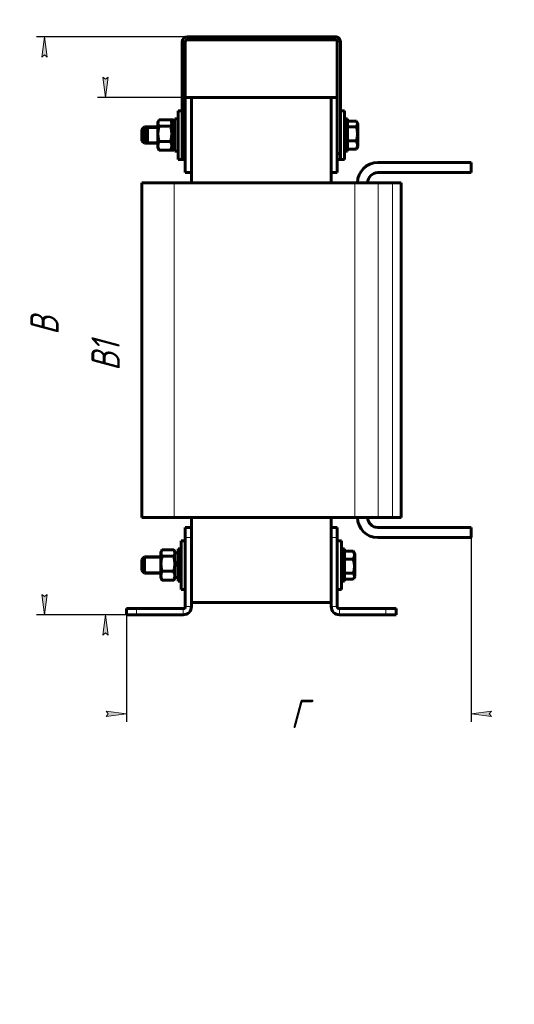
# Model space of a CAD drawing. Header units: millimetres. Extents: x 0 to 297, y 0 to 420.
# Tile 2 of 3: x 175 to 297, y 0 to 243. Entities that reach past the tile are written whole.
import ezdxf

# ---------------------------------------------------------------- set-up
doc = ezdxf.new("R2010")
doc.units = ezdxf.units.MM
doc.linetypes.add('K5LT_BASIC', pattern=[0])
doc.linetypes.add('K5LT_THIN', pattern=[0])
doc.layers.add('Системный слой', color=7, linetype='Continuous')
doc.styles.add('KDIMTEXTSTYLE', font='GOST_AU.SHX', dxfattribs={"width": 0.96, "oblique": 15, "height": 5})
doc.dimstyles.new('KDIMSTYLE (0.50)', dxfattribs={"dimtxt": 5, "dimasz": 1, "dimexe": 2, "dimexo": 0, "dimgap": 1, "dimtad": 1, "dimlfac": 2, "dimtxsty": 'KDIMTEXTSTYLE', "dimsah": 1, "dimcen": 0, "dimdle": 1, "dimadec": 0, "dimazin": 0, "dimtfac": 0.667, "dimtmove": 0, "dimatfit": 3, "dimfxl": 1, "dimtvp": 1, "dimtolj": 1, "dimtzin": 0, "dimarcsym": 0})

# ---------------------------------------------------------------- blocks, each defined once
blk = doc.blocks.new('U18')
at = {"layer": 'Системный слой', "color": 150, "linetype": 'K5LT_BASIC', "lineweight": 60, "true_color": 0x0080ff}
for p, q in [((214.8309477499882, 108.8813929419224), (214.8309477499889, 114.2955377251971)), ((214.8309477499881, 102.2955377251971), (214.8309477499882, 108.8813929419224))]:
    blk.add_line(p, q, dxfattribs=at)
blk = doc.blocks.new('U19')
at = {"layer": 'Системный слой', "color": 150, "linetype": 'K5LT_BASIC', "lineweight": 60, "true_color": 0x0080ff}
for p, q in [((214.0809477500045, 220.2955377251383), (214.0809477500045, 215.4616491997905)), ((214.0809477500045, 215.4616491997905), (214.0809477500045, 208.2955377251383))]:
    blk.add_line(p, q, dxfattribs=at)
blk = doc.blocks.new('U20')
at = {"layer": 'Системный слой', "color": 150, "linetype": 'K5LT_BASIC', "lineweight": 60, "true_color": 0x0080ff}
for p, q in [((209.9157133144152, 111.6633764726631), (209.8526551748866, 111.460101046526)), ((210.0149206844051, 111.8641881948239), (209.9157133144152, 111.6633764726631)), ((210.0482347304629, 111.9198150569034), (210.0149206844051, 111.8641881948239)), ((210.0837164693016, 111.9752126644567), (210.0482347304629, 111.9198150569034)), ((210.1212260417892, 112.0303820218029), (210.0837164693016, 111.9752126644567)), ((209.8526551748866, 111.460101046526), (209.8309477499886, 111.2553400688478))]:
    blk.add_line(p, q, dxfattribs=at)
blk = doc.blocks.new('U21')
at = {"layer": 'Системный слой', "color": 150, "linetype": 'K5LT_BASIC', "lineweight": 60, "true_color": 0x0080ff}
for p, q in [((212.9781817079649, 111.9752093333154), (212.9406694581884, 112.0303820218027)), ((213.0136607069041, 111.9198161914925), (212.9781817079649, 111.9752093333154)), ((213.0469748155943, 111.8641881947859), (213.0136607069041, 111.9198161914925)), ((213.1461809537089, 111.6633754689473), (213.0469748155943, 111.8641881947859)), ((213.2092443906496, 111.4601020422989), (213.1461809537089, 111.6633754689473)), ((213.2309477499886, 111.2553400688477), (213.2092443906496, 111.4601020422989))]:
    blk.add_line(p, q, dxfattribs=at)
blk = doc.blocks.new('U22')
at = {"layer": 'Системный слой', "color": 150, "linetype": 'K5LT_BASIC', "lineweight": 60, "true_color": 0x0080ff}
for p, q in [((205.755947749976, 214.4908227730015), (205.7559477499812, 216.2955377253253)), ((205.7559477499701, 212.2955377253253), (205.755947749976, 214.4908227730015))]:
    blk.add_line(p, q, dxfattribs=at)
blk = doc.blocks.new('U23')
at = {"layer": 'Системный слой', "color": 150, "linetype": 'K5LT_BASIC', "lineweight": 60, "true_color": 0x0080ff}
for p, q in [((205.1309477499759, 214.4297961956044), (205.1309477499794, 215.6705377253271)), ((205.1309477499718, 212.9205377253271), (205.1309477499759, 214.4297961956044))]:
    blk.add_line(p, q, dxfattribs=at)
blk = doc.blocks.new('U24')
at = {"layer": 'Системный слой', "color": 150, "linetype": 'K5LT_BASIC', "lineweight": 60, "true_color": 0x0080ff}
for p, q in [((255.8809477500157, 218.2955377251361), (255.8809477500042, 214.2955376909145)), ((255.8809477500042, 214.2955376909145), (255.8809477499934, 210.2955377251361))]:
    blk.add_line(p, q, dxfattribs=at)
blk = doc.blocks.new('U25')
at = {"layer": 'Системный слой', "color": 150, "linetype": 'K5LT_BASIC', "lineweight": 60, "true_color": 0x0080ff}
for p, q in [((258.0610226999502, 217.6921576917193), (258.0263960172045, 217.7430863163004)), ((258.0263960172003, 216.3122395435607), (258.2462108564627, 216.7335055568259)), ((258.0937725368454, 217.6410255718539), (258.0610226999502, 217.6921576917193)), ((258.1245240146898, 217.5896766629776), (258.0937725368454, 217.6410255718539)), ((258.283907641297, 217.1638951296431), (258.1245240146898, 217.5896766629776)), ((258.2462108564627, 216.7335055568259), (258.283907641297, 217.1638951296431))]:
    blk.add_line(p, q, dxfattribs=at)
blk = doc.blocks.new('U26')
at = {"layer": 'Системный слой', "color": 150, "linetype": 'K5LT_BASIC', "lineweight": 60, "true_color": 0x0080ff}
for p, q in [((206.5059477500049, 214.4908227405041), (206.5059477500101, 216.2955377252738)), ((206.5059477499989, 212.2955377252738), (206.5059477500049, 214.4908227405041))]:
    blk.add_line(p, q, dxfattribs=at)
blk = doc.blocks.new('U27')
at = {"layer": 'Системный слой', "color": 150, "linetype": 'K5LT_BASIC', "lineweight": 60, "true_color": 0x0080ff}
for p, q in [((205.8809477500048, 214.4297961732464), (205.8809477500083, 215.6705377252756)), ((205.8809477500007, 212.9205377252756), (205.8809477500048, 214.4297961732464))]:
    blk.add_line(p, q, dxfattribs=at)
blk = doc.blocks.new('U28')
at = {"layer": 'Системный слой', "color": 150, "linetype": 'K5LT_BASIC', "lineweight": 60, "true_color": 0x0080ff}
for p, q in [((255.1309477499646, 107.9049675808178), (255.1309477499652, 112.2955377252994)), ((255.1309477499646, 104.2955377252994), (255.1309477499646, 107.9049675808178))]:
    blk.add_line(p, q, dxfattribs=at)
blk = doc.blocks.new('U29')
at = {"layer": 'Системный слой', "color": 150, "linetype": 'K5LT_BASIC', "lineweight": 60, "true_color": 0x0080ff}
for p, q in [((209.1026551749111, 217.4601010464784), (209.0809477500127, 217.2553400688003)), ((209.1657133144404, 217.6633764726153), (209.1026551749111, 217.4601010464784)), ((209.2649206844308, 217.8641881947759), (209.1657133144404, 217.6633764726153)), ((209.2982347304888, 217.9198150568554), (209.2649206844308, 217.8641881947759)), ((209.3337164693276, 217.9752126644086), (209.2982347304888, 217.9198150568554)), ((209.3712260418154, 218.0303820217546), (209.3337164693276, 217.9752126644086))]:
    blk.add_line(p, q, dxfattribs=at)
blk = doc.blocks.new('U30')
at = {"layer": 'Системный слой', "color": 150, "linetype": 'K5LT_BASIC', "lineweight": 60, "true_color": 0x0080ff}
for p, q in [((212.2281817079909, 217.9752093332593), (212.1906694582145, 218.0303820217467)), ((212.2636607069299, 217.9198161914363), (212.2281817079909, 217.9752093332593)), ((212.29697481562, 217.8641881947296), (212.2636607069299, 217.9198161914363)), ((212.3961809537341, 217.6633754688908), (212.29697481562, 217.8641881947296)), ((212.4592443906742, 217.4601020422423), (212.3961809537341, 217.6633754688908)), ((212.4809477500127, 217.255340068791), (212.4592443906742, 217.4601020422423))]:
    blk.add_line(p, q, dxfattribs=at)
blk = doc.blocks.new('U31')
at = {"layer": 'Системный слой', "color": 150, "linetype": 'K5LT_BASIC', "lineweight": 60, "true_color": 0x0080ff}
for p, q in [((214.0309477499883, 108.6861078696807), (214.0309477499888, 112.2955377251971)), ((214.0309477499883, 104.2955377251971), (214.0309477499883, 108.6861078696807))]:
    blk.add_line(p, q, dxfattribs=at)
blk = doc.blocks.new('U32')
at = {"layer": 'Системный слой', "color": 150, "linetype": 'K5LT_BASIC', "lineweight": 60, "true_color": 0x0080ff}
for p, q in [((255.0809477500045, 220.2955377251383), (255.0809477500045, 214.2955377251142)), ((255.0809477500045, 214.2955377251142), (255.0809477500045, 208.2955377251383))]:
    blk.add_line(p, q, dxfattribs=at)
blk = doc.blocks.new('U33')
at = {"layer": 'Системный слой', "color": 150, "linetype": 'K5LT_BASIC', "lineweight": 60, "true_color": 0x0080ff}
for p, q in [((254.3309477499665, 107.7096825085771), (254.3309477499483, 114.2955377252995)), ((254.3309477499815, 102.2955377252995), (254.3309477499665, 107.7096825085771))]:
    blk.add_line(p, q, dxfattribs=at)
blk = doc.blocks.new('U34')
at = {"layer": 'Системный слой', "color": 150, "linetype": 'K5LT_BASIC', "lineweight": 60, "true_color": 0x0080ff}
for p, q in [((210.0149206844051, 111.8641881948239), (209.8309477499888, 111.5455377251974)), ((210.1212260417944, 112.04831447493), (210.0149240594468, 111.8641940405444))]:
    blk.add_line(p, q, dxfattribs=at)
blk = doc.blocks.new('U35')
at = {"layer": 'Системный слой', "color": 150, "linetype": 'K5LT_BASIC', "lineweight": 60, "true_color": 0x0080ff}
for p, q in [((210.0642118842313, 104.6458801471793), (210.0826858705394, 104.6114341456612)), ((210.0826858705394, 104.6114341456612), (210.1016968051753, 104.5770611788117)), ((210.1016968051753, 104.5770611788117), (210.1212260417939, 104.5427609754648))]:
    blk.add_line(p, q, dxfattribs=at)
blk = doc.blocks.new('U36')
at = {"layer": 'Системный слой', "color": 150, "linetype": 'K5LT_BASIC', "lineweight": 60, "true_color": 0x0080ff}
for p, q in [((212.9601986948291, 112.0140142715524), (212.9406694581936, 112.0483144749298)), ((212.9792096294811, 111.9796413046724), (212.9601986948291, 112.0140142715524)), ((212.9976836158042, 111.9451953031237), (212.9792096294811, 111.9796413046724))]:
    blk.add_line(p, q, dxfattribs=at)
blk = doc.blocks.new('U37')
at = {"layer": 'Системный слой', "color": 150, "linetype": 'K5LT_BASIC', "lineweight": 60, "true_color": 0x0080ff}
for p, q in [((213.0469712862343, 111.8641943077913), (212.9406694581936, 112.0483144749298)), ((213.2309477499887, 111.5455377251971), (213.0469748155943, 111.8641881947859))]:
    blk.add_line(p, q, dxfattribs=at)
blk = doc.blocks.new('U38')
at = {"layer": 'Системный слой', "color": 150, "linetype": 'K5LT_BASIC', "lineweight": 60, "true_color": 0x0080ff}
for p, q in [((213.1948381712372, 211.0711092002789), (213.2267075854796, 211.2455377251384)), ((212.9406694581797, 210.5606934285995), (212.9781790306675, 210.6158627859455)), ((212.9781790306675, 210.6158627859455), (213.0136607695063, 210.6712603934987)), ((213.0136607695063, 210.6712603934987), (213.0469748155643, 210.7268872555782)), ((213.0469748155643, 210.7268872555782), (213.1337362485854, 210.898061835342)), ((213.1337362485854, 210.898061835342), (213.1948381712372, 211.0711092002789))]:
    blk.add_line(p, q, dxfattribs=at)
blk = doc.blocks.new('U39')
at = {"layer": 'Системный слой', "color": 150, "linetype": 'K5LT_BASIC', "lineweight": 60, "true_color": 0x0080ff}
for p, q in [((213.0434618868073, 217.8046814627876), (212.9406694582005, 218.0303820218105)), ((213.1270439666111, 217.5763160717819), (213.0434618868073, 217.8046814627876)), ((213.1879145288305, 217.3455377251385), (213.1270439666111, 217.5763160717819))]:
    blk.add_line(p, q, dxfattribs=at)
blk = doc.blocks.new('U40')
at = {"layer": 'Системный слой', "color": 150, "linetype": 'K5LT_BASIC', "lineweight": 60, "true_color": 0x0080ff}
for p, q in [((213.2809477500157, 218.2955377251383), (213.2809477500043, 214.2955377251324)), ((213.2809477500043, 214.2955377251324), (213.2809477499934, 210.2955377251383))]:
    blk.add_line(p, q, dxfattribs=at)
blk = doc.blocks.new('U41')
at = {"layer": 'Системный слой', "color": 150, "linetype": 'K5LT_BASIC', "lineweight": 60, "true_color": 0x0080ff}
for p, q in [((217.3309477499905, 223.5455377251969), (217.3309477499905, 202.5455377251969)), ((217.3309477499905, 120.0455377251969), (217.3309477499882, 117.5455377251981))]:
    blk.add_line(p, q, dxfattribs=at)
blk = doc.blocks.new('U42')
at = {"layer": 'Системный слой', "color": 150, "linetype": 'K5LT_BASIC', "lineweight": 60, "true_color": 0x0080ff}
for p, q in [((251.8309477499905, 223.5455377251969), (251.8309477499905, 202.5455377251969)), ((251.8309477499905, 120.0455377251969), (251.8309477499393, 117.5455377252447))]:
    blk.add_line(p, q, dxfattribs=at)
blk = doc.blocks.new('U43')
at = {"layer": 'Системный слой', "color": 150, "linetype": 'K5LT_BASIC', "lineweight": 60, "true_color": 0x0080ff}
for p, q in [((257.49620928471, 105.8575633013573), (257.276396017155, 106.278835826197)), ((257.2763960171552, 104.8479891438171), (257.3110202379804, 104.8989147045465)), ((257.3110202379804, 104.8989147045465), (257.3437726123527, 104.9500509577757)), ((257.3437726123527, 104.9500509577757), (257.3745240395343, 105.0013988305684)), ((257.3745240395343, 105.0013988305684), (257.5339056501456, 105.427167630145)), ((257.5339056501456, 105.427167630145), (257.49620928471, 105.8575633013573))]:
    blk.add_line(p, q, dxfattribs=at)
blk = doc.blocks.new('KDIMARROW_01')
at = {"layer": 'Системный слой'}
blk.add_hatch(color=0, dxfattribs=at).paths.add_polyline_path([(0, 0), (-5, 0.658262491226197), (-4.5, 5.51091059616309e-16), (-5, -0.6582624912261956)])
at = {"layer": 'Системный слой', "color": 0, "linetype": 'K5LT_THIN', "lineweight": 18}
for p, q in [((-4.5, 5.51091059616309e-16), (-5, 0.658262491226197)), ((-5, 0.658262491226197), (0, 0)), ((0, 0), (-5, -0.6582624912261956)), ((-5, -0.6582624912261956), (-4.5, 5.51091059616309e-16)), ((0, 0), (-1, 0))]:
    blk.add_line(p, q, dxfattribs=at)

msp = doc.modelspace()

# ---------------------------------------------------------------- linework, layer by layer
at = {"layer": 'Системный слой', "color": 150, "linetype": 'K5LT_BASIC', "lineweight": 60, "true_color": 0x0080ff}
for p, q in [((216.3309477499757, 238.5455377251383), (252.8309477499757, 238.5455377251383)), ((215.0809477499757, 209.7955377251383), (215.0809477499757, 237.2955377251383)), ((215.8309477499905, 223.5455377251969), (215.8309477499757, 237.2955377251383)), ((216.3309477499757, 237.7955377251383), (252.8309477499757, 237.7955377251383)), ((253.3309477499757, 237.2955377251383), (253.3309477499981, 223.545537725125)), ((254.0809477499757, 237.2955377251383), (254.0809477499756, 209.7955377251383)), ((215.8309477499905, 223.5455377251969), (215.8309477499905, 205.0455377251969)), ((215.8309477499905, 223.5455377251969), (217.3309477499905, 223.5455377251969)), ((217.3309477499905, 223.5455377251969), (217.3309477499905, 223.5955377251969)), ((217.3309477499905, 223.5955377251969), (251.8309477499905, 223.5955377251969)), ((217.3309477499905, 223.5455377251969), (217.3309477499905, 205.0455377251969)), ((217.3309477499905, 223.5455377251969), (251.8309477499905, 223.5455377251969)), ((217.3309477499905, 223.5455377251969), (251.8309477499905, 223.5455377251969)), ((251.8309477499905, 223.5455377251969), (251.8309477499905, 223.5955377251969)), ((251.8309477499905, 223.5455377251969), (251.8309477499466, 205.0455377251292)), ((251.8309477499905, 223.5455377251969), (253.3309477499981, 223.545537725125)), ((253.3309477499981, 223.545537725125), (253.3309477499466, 205.045537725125)), ((214.0809477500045, 220.2955377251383), (215.0809477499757, 220.295537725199)), ((214.8309477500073, 220.2955377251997), (215.0809477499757, 220.295537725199)), ((254.0809477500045, 220.2955377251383), (254.3309477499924, 220.29553772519)), ((254.0809477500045, 220.2955377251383), (255.0809477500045, 220.2955377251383)), ((205.7559477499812, 216.2955377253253), (205.1309477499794, 215.6705377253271)), ((206.5059477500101, 216.2955377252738), (205.7559477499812, 216.2955377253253)), ((206.5059477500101, 216.2955377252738), (205.8809477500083, 215.6705377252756)), ((209.0809477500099, 216.2955377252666), (206.5059477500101, 216.2955377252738)), ((209.2649206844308, 217.8641881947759), (209.0809477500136, 217.5455377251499)), ((209.0809477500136, 217.5455377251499), (209.0809477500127, 217.2553400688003)), ((209.0809477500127, 217.2553400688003), (209.0809477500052, 214.6128759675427)), ((212.1906694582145, 218.0303820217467), (209.3712260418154, 218.0303820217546)), ((212.19066945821, 216.4802981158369), (209.3712260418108, 216.4802981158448)), ((212.9406694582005, 218.0303820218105), (212.1906694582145, 218.0303820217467)), ((212.4809477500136, 217.5455377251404), (212.29697481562, 217.8641881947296)), ((212.4809477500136, 217.5455377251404), (212.4809477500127, 217.255340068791)), ((212.480947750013, 217.3455377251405), (213.280947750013, 217.3455377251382)), ((212.4809477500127, 217.255340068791), (212.4809477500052, 214.6128759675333)), ((213.2309477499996, 217.5455377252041), (213.0469748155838, 217.8641881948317)), ((213.2309477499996, 217.5455377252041), (213.230947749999, 217.3455377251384)), ((213.2809477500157, 218.2955377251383), (214.0809477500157, 218.2955377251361)), ((255.0809477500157, 218.2955377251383), (255.8809477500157, 218.2955377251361)), ((255.8809477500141, 217.7430863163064), (258.0263960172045, 217.7430863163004)), ((255.8809477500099, 216.3122395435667), (258.0263960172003, 216.3122395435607)), ((258.1245240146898, 217.5896766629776), (258.3809477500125, 217.1455377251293)), ((258.3809477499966, 211.4455377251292), (258.3809477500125, 217.1455377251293)), ((209.0809477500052, 214.6128759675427), (209.0809477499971, 211.6530736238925)), ((212.4809477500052, 214.6128759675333), (212.480947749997, 211.6530736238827)), ((205.7559477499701, 212.2955377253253), (205.1309477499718, 212.9205377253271)), ((206.5059477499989, 212.2955377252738), (205.7559477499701, 212.2955377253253)), ((206.5059477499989, 212.2955377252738), (205.8809477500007, 212.9205377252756)), ((209.0809477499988, 212.2955377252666), (206.5059477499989, 212.2955377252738)), ((209.0809477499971, 211.6530736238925), (209.0809477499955, 211.0455377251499)), ((212.1906694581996, 212.7454538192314), (209.3712260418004, 212.7454538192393)), ((212.480947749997, 211.6530736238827), (212.4809477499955, 211.0455377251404)), ((212.480947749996, 211.2455377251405), (213.280947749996, 211.2455377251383)), ((213.2309477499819, 211.2455377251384), (213.2309477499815, 211.0455377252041)), ((255.8809477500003, 212.8646909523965), (258.0263960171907, 212.8646909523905)), ((258.1245240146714, 211.0013987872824), (258.3809477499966, 211.4455377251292)), ((209.2649206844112, 210.7268872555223), (209.0809477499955, 211.0455377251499)), ((212.1906694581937, 210.5606934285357), (209.3712260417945, 210.5606934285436)), ((212.9406694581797, 210.5606934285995), (212.1906694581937, 210.5606934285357)), ((212.4809477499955, 211.0455377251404), (212.2969748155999, 210.7268872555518)), ((213.2309477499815, 211.0455377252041), (213.0469748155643, 210.7268872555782)), ((213.2809477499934, 210.2955377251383), (214.0809477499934, 210.2955377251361)), ((215.8309477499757, 209.7955377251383), (215.0809477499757, 209.7955377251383)), ((215.0809477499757, 209.7955377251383), (215.0809477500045, 208.2955377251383)), ((253.3309477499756, 209.7955377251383), (254.0809477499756, 209.7955377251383)), ((254.0809477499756, 209.7955377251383), (254.0809477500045, 208.2955377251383)), ((255.0809477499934, 210.2955377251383), (255.8809477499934, 210.2955377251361)), ((255.8809477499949, 210.847989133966), (258.0263960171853, 210.84798913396)), ((214.0809477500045, 208.2955377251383), (215.0809477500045, 208.2955377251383)), ((215.0809477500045, 208.2955377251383), (215.8309477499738, 208.2955377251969)), ((253.3309477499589, 208.2955377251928), (254.0809477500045, 208.2955377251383)), ((254.0809477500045, 208.2955377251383), (255.0809477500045, 208.2955377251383)), ((263.3309477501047, 207.545537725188), (286.3309477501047, 207.5455377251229)), ((286.3309477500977, 205.0455377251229), (286.3309477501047, 207.5455377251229)), ((215.8309477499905, 205.0455377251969), (217.3309477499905, 205.0455377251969)), ((251.8309477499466, 205.0455377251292), (253.3309477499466, 205.045537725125)), ((263.3309477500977, 205.045537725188), (286.3309477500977, 205.0455377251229)), ((205.0809477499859, 120.0455377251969), (205.0809477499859, 202.5455377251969)), ((205.0809477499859, 202.5455377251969), (213.0809477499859, 202.5455377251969)), ((213.0809477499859, 202.5455377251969), (257.6243665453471, 202.5455377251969)), ((257.6243665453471, 202.5455377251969), (263.4499664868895, 202.5455377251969)), ((263.4499664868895, 202.5455377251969), (266.9065476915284, 202.5455377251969)), ((266.9065476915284, 202.5455377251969), (269.080947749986, 202.5455377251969)), ((269.080947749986, 120.0455377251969), (269.080947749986, 202.5455377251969)), ((205.0809477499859, 120.0455377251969), (213.0809477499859, 120.0455377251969)), ((213.0809477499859, 120.0455377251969), (257.6243665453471, 120.0455377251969)), ((257.6243665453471, 120.0455377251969), (263.4499664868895, 120.0455377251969)), ((263.4499664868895, 120.0455377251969), (266.9065476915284, 120.0455377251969)), ((266.9065476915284, 120.0455377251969), (269.080947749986, 120.0455377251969)), ((215.8309477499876, 115.0455377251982), (215.830947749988, 117.5455377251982)), ((217.330947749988, 117.5455377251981), (215.830947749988, 117.5455377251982)), ((217.330947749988, 117.5455377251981), (217.3309477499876, 115.0455377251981)), ((251.8309477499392, 117.5455377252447), (253.3309477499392, 117.5455377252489)), ((251.8309477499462, 115.0455377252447), (251.8309477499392, 117.5455377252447)), ((253.3309477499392, 117.5455377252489), (253.3309477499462, 115.0455377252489)), ((286.3309477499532, 117.5455377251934), (263.3309477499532, 117.545537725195)), ((286.3309477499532, 117.5455377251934), (286.3309477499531, 115.0455377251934)), ((215.8309477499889, 114.295537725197), (214.8309477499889, 114.2955377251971)), ((215.8309477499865, 98.04553772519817), (215.8309477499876, 115.0455377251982)), ((217.3309477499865, 98.04553772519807), (217.3309477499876, 115.0455377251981)), ((251.8309477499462, 115.0455377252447), (251.8309477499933, 98.04553772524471)), ((253.3309477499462, 115.0455377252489), (253.3309477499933, 98.04553772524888)), ((254.3309477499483, 114.2955377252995), (253.3309477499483, 114.2955377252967)), ((286.3309477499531, 115.0455377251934), (263.3309477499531, 115.045537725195)), ((210.0149206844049, 111.864188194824), (209.8309477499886, 111.5455377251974)), ((212.9406694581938, 112.0483144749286), (210.1212260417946, 112.0483144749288)), ((212.9406694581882, 112.0303820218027), (210.121226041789, 112.0303820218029)), ((213.2309477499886, 111.5455377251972), (213.0469748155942, 111.8641881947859)), ((214.8309477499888, 112.2955377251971), (214.0309477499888, 112.2955377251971)), ((255.1309477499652, 112.2955377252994), (254.3309477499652, 112.2955377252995)), ((255.1309477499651, 111.7430863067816), (257.2763960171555, 111.7430863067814)), ((205.755947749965, 110.2955377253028), (205.130947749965, 109.6705377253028)), ((205.1309477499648, 106.9205377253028), (205.130947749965, 109.6705377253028)), ((209.8309477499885, 110.2955377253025), (205.7559477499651, 110.2955377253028)), ((205.7559477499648, 106.2955377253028), (205.755947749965, 110.2955377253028)), ((209.8309477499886, 111.5455377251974), (209.8309477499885, 111.2553400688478)), ((209.8309477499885, 111.2553400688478), (209.8309477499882, 108.6128759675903)), ((212.9406694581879, 110.4802981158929), (210.1212260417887, 110.480298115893)), ((213.2309477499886, 111.5455377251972), (213.2309477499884, 111.2553400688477)), ((214.0309477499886, 111.3455377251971), (213.2309477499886, 111.3455377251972)), ((213.2309477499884, 111.2553400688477), (213.2309477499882, 108.6128759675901)), ((255.1309477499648, 109.7263844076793), (257.2763960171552, 109.7263844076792)), ((257.3745240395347, 111.5896766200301), (257.6309477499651, 111.1455377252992)), ((257.6309477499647, 105.4455377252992), (257.6309477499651, 111.1455377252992)), ((205.7559477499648, 106.2955377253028), (205.1309477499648, 106.9205377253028)), ((209.8309477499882, 108.6128759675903), (209.830947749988, 105.65307362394)), ((213.2309477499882, 108.6128759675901), (213.230947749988, 105.6530736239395)), ((209.8309477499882, 106.2955377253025), (205.7559477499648, 106.2955377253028)), ((209.830947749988, 105.65307362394), (209.8309477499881, 105.0455377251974)), ((210.0149206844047, 104.7268872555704), (209.8309477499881, 105.0455377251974)), ((210.1212260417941, 104.5427609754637), (209.8309477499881, 105.0455377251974)), ((212.9406694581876, 106.7454538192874), (210.1212260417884, 106.7454538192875)), ((212.9406694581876, 104.5606934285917), (210.1212260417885, 104.5606934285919)), ((212.9406694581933, 104.5427609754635), (210.1212260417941, 104.5427609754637)), ((213.2309477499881, 105.0455377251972), (212.9406694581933, 104.5427609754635)), ((213.2309477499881, 105.0455377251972), (213.0469748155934, 104.726887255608)), ((213.230947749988, 105.6530736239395), (213.2309477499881, 105.0455377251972)), ((214.0309477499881, 105.2455377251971), (213.2309477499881, 105.2455377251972)), ((255.1309477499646, 106.2788358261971), (257.276396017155, 106.278835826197)), ((255.1309477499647, 104.8479891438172), (257.2763960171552, 104.8479891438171)), ((257.3745240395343, 105.0013988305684), (257.6309477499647, 105.4455377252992)), ((214.8309477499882, 104.2955377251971), (214.0309477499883, 104.2955377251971)), ((215.8309477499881, 102.295537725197), (214.8309477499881, 102.2955377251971)), ((254.3309477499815, 102.2955377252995), (253.3309477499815, 102.2955377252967)), ((255.1309477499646, 104.2955377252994), (254.3309477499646, 104.2955377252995)), ((201.3309477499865, 96.04553772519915), (201.3309477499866, 97.54553772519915)), ((201.3309477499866, 97.54553772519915), (203.8309477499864, 97.54553772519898)), ((203.8309477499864, 97.54553772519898), (215.3309477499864, 97.5455377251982)), ((217.3309477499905, 99.04553772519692), (251.8309477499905, 99.04553772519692)), ((253.8309477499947, 97.54553772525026), (265.3309477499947, 97.54553772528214)), ((265.3309477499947, 97.54553772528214), (267.8309477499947, 97.54553772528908)), ((267.8309477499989, 96.04553772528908), (267.8309477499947, 97.54553772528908)), ((201.3309477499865, 96.04553772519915), (203.8309477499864, 96.04553772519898)), ((203.8309477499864, 96.04553772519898), (215.3309477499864, 96.0455377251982)), ((253.8309477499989, 96.04553772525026), (265.3309477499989, 96.04553772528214)), ((265.3309477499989, 96.04553772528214), (267.8309477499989, 96.04553772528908))]:
    msp.add_line(p, q, dxfattribs=at)
at = {"layer": 'Системный слой', "color": 7, "linetype": 'K5LT_THIN', "lineweight": 18}
for p, q in [((216.3309477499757, 238.5455377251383), (216.3309477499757, 237.7955377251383)), ((252.8309477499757, 237.7955377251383), (252.8309477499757, 238.5455377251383)), ((215.8309477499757, 237.2955377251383), (215.0809477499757, 237.2955377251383)), ((253.3309477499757, 237.2955377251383), (254.0809477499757, 237.2955377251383)), ((205.7559477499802, 215.9572465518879), (205.4176565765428, 215.95724655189)), ((206.1676565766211, 215.9572465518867), (205.7559477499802, 215.9572465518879)), ((206.5059477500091, 215.9572465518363), (206.1676565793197, 215.9572465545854)), ((209.080947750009, 215.9572465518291), (206.5059477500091, 215.9572465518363)), ((205.7559477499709, 212.6338288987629), (205.4176565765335, 212.6338288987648)), ((206.1676565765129, 212.6338288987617), (205.7559477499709, 212.6338288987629)), ((206.5059477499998, 212.6338288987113), (206.1676565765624, 212.6338288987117)), ((209.0809477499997, 212.6338288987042), (206.5059477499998, 212.6338288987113)), ((213.0809477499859, 120.0455377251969), (213.0809477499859, 202.5455377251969)), ((257.6243665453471, 120.0455377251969), (257.6243665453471, 202.5455377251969)), ((263.4499664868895, 120.0455377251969), (263.4499664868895, 202.5455377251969)), ((266.9065476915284, 120.0455377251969), (266.9065476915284, 202.5455377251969)), ((217.3309477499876, 115.0455377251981), (215.8309477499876, 115.0455377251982)), ((251.8309477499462, 115.0455377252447), (253.3309477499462, 115.0455377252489)), ((205.7559477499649, 109.9572465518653), (205.4176565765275, 109.9572465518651)), ((209.8309477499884, 109.957246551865), (205.7559477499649, 109.9572465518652)), ((205.7559477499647, 106.6338288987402), (205.4176565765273, 106.6338288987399)), ((209.8309477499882, 106.63382889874), (205.7559477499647, 106.6338288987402)), ((203.8309477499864, 96.04553772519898), (203.8309477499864, 97.54553772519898)), ((215.3309477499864, 96.0455377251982), (215.3309477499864, 97.5455377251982)), ((217.3309477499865, 98.04553772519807), (215.8309477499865, 98.04553772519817)), ((251.8309477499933, 98.04553772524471), (253.3309477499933, 98.04553772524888)), ((253.8309477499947, 97.54553772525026), (253.8309477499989, 96.04553772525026)), ((265.3309477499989, 96.04553772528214), (265.3309477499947, 97.54553772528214))]:
    msp.add_line(p, q, dxfattribs=at)
at = {"layer": 'Системный слой', "color": 150, "linetype": 'K5LT_BASIC', "lineweight": 60, "true_color": 0x0080ff}
for centre, radius, start, end in [((216.3309477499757, 237.2955377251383), 1.25, 90.00000000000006, 180), ((252.8309477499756, 237.2955377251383), 1.25, 0, 90.00000000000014), ((216.3309477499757, 237.2955377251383), 0.5, 90.00000000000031, 180), ((252.8309477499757, 237.2955377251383), 0.5, 0, 90), ((263.3309477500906, 202.545537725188), 5, 89.99999999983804, 179.999999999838), ((263.3309477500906, 202.545537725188), 2.499999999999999, 90.00000000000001, 180), ((263.3309477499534, 120.045537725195), 4.999999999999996, 180, 270), ((263.3309477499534, 120.045537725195), 2.5, 179.9999999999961, 269.9999999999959), ((212.8153606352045, 110.4914177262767), 3.111637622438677, 149.9770783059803, 152.1468769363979), ((210.2465349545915, 106.0996576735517), 3.111637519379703, 329.9770782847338, 332.1468780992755), ((215.330947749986, 98.0455377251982), 0.4999999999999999, 269.9999999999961, 0), ((215.3309477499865, 98.0455377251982), 2, 269.9999999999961, 0), ((253.8309477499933, 98.04553772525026), 2, 180, 270), ((253.8309477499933, 98.04553772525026), 0.5, 180, 270)]:
    msp.add_arc(centre, radius, start, end, dxfattribs=at)
for centre, major_axis, ratio, start_param, end_param in [((212.0622825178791, 214.2955377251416), (8.379262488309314, 3.038621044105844), 0.03141267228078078, 1.413459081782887, 1.509423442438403), ((212.0622825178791, 214.2955377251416), (5.631963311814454, 2.042351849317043), 0.03141267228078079, 1.341310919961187, 1.485004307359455), ((213.69961298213, 214.2955377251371), (8.379262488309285, 3.038621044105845), 0.03141267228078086, -4.673797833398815, -4.577833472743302), ((212.8122825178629, 108.2955377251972), (-8.37926248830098, -3.038621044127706), 0.03141267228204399, 4.555051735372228, 4.651016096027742), ((212.8122825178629, 108.2955377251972), (-5.631963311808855, -2.042351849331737), 0.031412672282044, 4.482903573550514, 4.626596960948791), ((214.4496129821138, 108.2955377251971), (-8.379262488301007, -3.038621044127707), 0.03141267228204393, -1.532205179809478, -1.436240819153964)]:
    msp.add_ellipse(centre, major_axis=major_axis, ratio=ratio, start_param=start_param, end_param=end_param, dxfattribs=at)
for points, knots in [([(209.0809477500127, 217.2553400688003), (209.0809466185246, 217.2078202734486), (209.0877980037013, 217.1160066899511), (209.1179417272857, 216.9762365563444), (209.1606230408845, 216.8548126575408), (209.2371085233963, 216.6872234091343), (209.3093390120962, 216.5688490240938), (209.3712260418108, 216.4802981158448)], [0, 0, 0, 0, 1.447402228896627, 2.799720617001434, 4.280073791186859, 5.188369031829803, 8, 8, 8, 8]), ([(209.3712260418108, 216.4802981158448), (209.3276386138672, 216.3300276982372), (209.2597446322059, 216.0728919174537), (209.1959180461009, 215.7694529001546), (209.1550710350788, 215.5369586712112), (209.1256657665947, 215.3356801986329), (209.0978560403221, 215.0745480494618), (209.0835591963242, 214.8353513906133), (209.0809477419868, 214.6724132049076), (209.0809477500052, 214.6128759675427)], [0, 0, 0, 0, 2.474942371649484, 4.205135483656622, 4.904264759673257, 6.209402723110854, 7.422733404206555, 9.0585836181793, 10, 10, 10, 10]), ([(212.19066945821, 216.4802981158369), (212.2292881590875, 216.5355588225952), (212.2866791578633, 216.6247730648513), (212.3541384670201, 216.7503731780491), (212.3982407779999, 216.8488331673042), (212.4346244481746, 216.9501547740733), (212.4632868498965, 217.0585031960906), (212.4783362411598, 217.1630054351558), (212.4809479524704, 217.2306301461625), (212.4809477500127, 217.255340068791)], [0, 0, 0, 0, 2.192923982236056, 3.518258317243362, 4.904264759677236, 6.009799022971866, 7.42273340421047, 9.05858361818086, 10, 10, 10, 10]), ([(212.4809477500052, 214.6128759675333), (212.4809488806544, 214.7273723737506), (212.4740974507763, 214.9485922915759), (212.4439537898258, 215.2853609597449), (212.4012724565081, 215.5779253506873), (212.3460057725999, 215.8697000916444), (212.2805703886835, 216.1563020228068), (212.222424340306, 216.3708215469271), (212.19066945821, 216.4802981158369)], [0, 0, 0, 0, 1.628327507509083, 3.149685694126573, 4.81508301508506, 5.8369151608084, 7.376988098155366, 9, 9, 9, 9]), ([(258.0263960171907, 212.8646909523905), (258.0704296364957, 213.0164990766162), (258.1356880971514, 213.2659592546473), (258.2041596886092, 213.6011499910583), (258.2455545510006, 213.861773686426), (258.2726132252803, 214.0966620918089), (258.2901204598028, 214.3375151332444), (258.2964458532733, 214.5794526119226), (258.290988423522, 214.811692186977), (258.2757921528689, 215.0464487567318), (258.2461863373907, 215.3194283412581), (258.1743333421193, 215.7544977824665), (258.0899441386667, 216.0931542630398), (258.0263960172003, 216.3122395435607)], [0, 0, 0, 0, 1.896476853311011, 3.090857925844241, 4.103534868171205, 5.062016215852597, 5.92721662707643, 6.99984169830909, 7.964308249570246, 8.71339026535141, 9.822572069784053, 11.25916190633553, 14, 14, 14, 14]), ([(209.0809477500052, 214.6128759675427), (209.080946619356, 214.4983795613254), (209.0877980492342, 214.2771596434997), (209.1179417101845, 213.9403909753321), (209.1606230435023, 213.6478265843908), (209.2158897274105, 213.3560518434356), (209.2813251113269, 213.0694499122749), (209.3394711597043, 212.8549303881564), (209.3712260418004, 212.7454538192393)], [0, 0, 0, 0, 1.628327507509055, 3.149685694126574, 4.815083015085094, 5.836915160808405, 7.37698809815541, 9, 9, 9, 9]), ([(212.1906694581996, 212.7454538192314), (212.2342568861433, 212.8957242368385), (212.3021508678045, 213.1528600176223), (212.3659774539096, 213.4562990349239), (212.4068244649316, 213.6887932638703), (212.4362297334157, 213.8900717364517), (212.4640394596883, 214.1512038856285), (212.4783363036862, 214.3904005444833), (212.4809477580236, 214.5533387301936), (212.4809477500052, 214.6128759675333)], [0, 0, 0, 0, 2.474942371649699, 4.205135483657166, 4.904264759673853, 6.209402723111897, 7.422733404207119, 9.058583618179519, 10, 10, 10, 10]), ([(209.0809477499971, 211.6530736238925), (209.0809466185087, 211.5860970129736), (209.0877980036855, 211.4566906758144), (209.1179417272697, 211.2596921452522), (209.1606230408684, 211.0885516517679), (209.2371085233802, 210.8523435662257), (209.3093390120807, 210.6855011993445), (209.3712260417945, 210.5606934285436)], [0, 0, 0, 0, 1.447402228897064, 2.799720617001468, 4.280073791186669, 5.188369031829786, 8, 8, 8, 8]), ([(209.3712260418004, 212.7454538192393), (209.3326073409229, 212.6675668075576), (209.275216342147, 212.5418241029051), (209.2077570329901, 212.3647974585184), (209.1636547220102, 212.226023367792), (209.1272710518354, 212.0832159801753), (209.0986086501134, 211.9305046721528), (209.0835592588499, 211.783214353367), (209.0809475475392, 211.6879009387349), (209.0809477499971, 211.6530736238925)], [0, 0, 0, 0, 2.192923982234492, 3.518258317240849, 4.904264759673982, 6.009799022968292, 7.422733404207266, 9.058583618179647, 10, 10, 10, 10]), ([(212.480947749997, 211.6530736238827), (212.4809488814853, 211.7200502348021), (212.4740974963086, 211.8494565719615), (212.4439537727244, 212.04645510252), (212.4012724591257, 212.2175955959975), (212.3247869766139, 212.4538036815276), (212.2525564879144, 212.6206460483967), (212.1906694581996, 212.7454538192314)], [0, 0, 0, 0, 1.447402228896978, 2.79972061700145, 4.280073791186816, 5.188369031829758, 8, 8, 8, 8]), ([(212.1906694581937, 210.5606934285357), (212.2292881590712, 210.6385804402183), (212.286679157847, 210.7643231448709), (212.354138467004, 210.9413497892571), (212.3982407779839, 211.080123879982), (212.4346244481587, 211.2229312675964), (212.4632868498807, 211.3756425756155), (212.4783362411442, 211.5229328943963), (212.4809479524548, 211.6182463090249), (212.480947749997, 211.6530736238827)], [0, 0, 0, 0, 2.192923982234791, 3.518258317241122, 4.904264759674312, 6.009799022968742, 7.42273340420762, 9.0585836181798, 10, 10, 10, 10]), ([(258.0263960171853, 210.84798913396), (258.0902555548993, 210.9767748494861), (258.1730061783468, 211.1712201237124), (258.2423069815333, 211.4147534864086), (258.2726130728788, 211.5686516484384), (258.2901205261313, 211.7095424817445), (258.2964458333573, 211.8510679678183), (258.2902595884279, 212.0050640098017), (258.2707204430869, 212.160069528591), (258.2293487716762, 212.3533321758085), (258.1536462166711, 212.5891296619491), (258.0737133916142, 212.769265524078), (258.0263960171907, 212.8646909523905)], [0, 0, 0, 0, 2.553902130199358, 3.810425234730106, 4.700443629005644, 5.503844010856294, 6.499853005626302, 7.395429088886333, 8.436530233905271, 9.460020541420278, 11.10496082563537, 13, 13, 13, 13]), ([(257.2763960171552, 109.7263844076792), (257.3402555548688, 109.8551701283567), (257.4230061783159, 110.0496154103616), (257.4923069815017, 110.2931487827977), (257.5226130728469, 110.4470469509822), (257.540120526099, 110.5879377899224), (257.5464458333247, 110.7294632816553), (257.540259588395, 110.8834593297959), (257.5207204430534, 111.038464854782), (257.4793487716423, 111.2317275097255), (257.4036462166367, 111.4675250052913), (257.3237133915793, 111.6476608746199), (257.2763960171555, 111.7430863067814)], [0, 0, 0, 0, 2.553902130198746, 3.810425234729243, 4.70044362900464, 5.503844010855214, 6.499853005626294, 7.395429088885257, 8.436530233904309, 9.46002054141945, 11.10496082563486, 13, 13, 13, 13]), ([(209.8309477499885, 111.2553400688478), (209.8309466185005, 111.2078202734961), (209.8377980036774, 111.1160066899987), (209.8679417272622, 110.9762365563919), (209.9106230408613, 110.8548126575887), (209.9871085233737, 110.6872234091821), (210.0593390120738, 110.5688490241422), (210.1212260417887, 110.480298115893)], [0, 0, 0, 0, 1.447402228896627, 2.799720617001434, 4.280073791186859, 5.188369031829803, 8, 8, 8, 8]), ([(210.1212260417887, 110.480298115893), (210.0776386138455, 110.3300276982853), (210.0097446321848, 110.0728919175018), (209.9459180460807, 109.7694529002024), (209.9050710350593, 109.5369586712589), (209.8756657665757, 109.3356801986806), (209.8478560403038, 109.0745480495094), (209.8335591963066, 108.8353513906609), (209.8309477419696, 108.6724132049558), (209.8309477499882, 108.6128759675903)], [0, 0, 0, 0, 2.474942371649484, 4.205135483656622, 4.904264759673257, 6.209402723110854, 7.422733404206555, 9.0585836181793, 10, 10, 10, 10]), ([(212.9406694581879, 110.4802981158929), (212.9792881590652, 110.5355588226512), (213.0366791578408, 110.6247730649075), (213.1041384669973, 110.7503731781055), (213.1482407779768, 110.8488331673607), (213.1846244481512, 110.9501547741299), (213.2132868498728, 111.0585031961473), (213.2283362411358, 111.1630054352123), (213.2309479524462, 111.2306301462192), (213.2309477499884, 111.2553400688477)], [0, 0, 0, 0, 2.192923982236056, 3.518258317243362, 4.904264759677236, 6.009799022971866, 7.42273340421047, 9.05858361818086, 10, 10, 10, 10]), ([(213.2309477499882, 108.6128759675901), (213.2309488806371, 108.7273723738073), (213.2240974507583, 108.9485922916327), (213.193953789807, 109.2853609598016), (213.1512724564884, 109.5779253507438), (213.0960057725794, 109.8697000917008), (213.0305703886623, 110.1563020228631), (212.9724243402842, 110.3708215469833), (212.9406694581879, 110.4802981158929)], [0, 0, 0, 0, 1.628327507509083, 3.149685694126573, 4.81508301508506, 5.8369151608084, 7.376988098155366, 9, 9, 9, 9]), ([(257.276396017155, 106.278835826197), (257.3204296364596, 106.4306439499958), (257.3856880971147, 106.6801041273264), (257.4541596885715, 107.0152948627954), (257.4955545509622, 107.2759185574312), (257.5226132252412, 107.5108069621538), (257.5401204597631, 107.7516600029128), (257.5464458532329, 107.993597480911), (257.5409884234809, 108.2258370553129), (257.5257921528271, 108.4605936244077), (257.4961863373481, 108.7335732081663), (257.424333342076, 109.1686426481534), (257.3399441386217, 109.5072991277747), (257.2763960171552, 109.7263844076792)], [0, 0, 0, 0, 1.896476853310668, 3.090857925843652, 4.103534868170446, 5.062016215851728, 5.927216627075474, 6.999841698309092, 7.964308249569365, 8.713390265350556, 9.822572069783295, 11.25916190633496, 14, 14, 14, 14]), ([(209.8309477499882, 108.6128759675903), (209.8309466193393, 108.4983795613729), (209.837798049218, 108.2771596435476), (209.8679417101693, 107.9403909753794), (209.9106230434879, 107.6478265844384), (209.9658897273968, 107.3560518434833), (210.0313251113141, 107.069449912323), (210.0894711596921, 106.8549303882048), (210.1212260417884, 106.7454538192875)], [0, 0, 0, 0, 1.628327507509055, 3.149685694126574, 4.815083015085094, 5.836915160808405, 7.37698809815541, 9, 9, 9, 9]), ([(212.9406694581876, 106.7454538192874), (212.9842568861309, 106.8957242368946), (213.0521508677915, 107.1528600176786), (213.1159774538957, 107.4562990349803), (213.1568244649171, 107.6887932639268), (213.1862297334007, 107.8900717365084), (213.2140394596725, 108.1512038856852), (213.2283363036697, 108.3904005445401), (213.2309477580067, 108.5533387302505), (213.2309477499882, 108.6128759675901)], [0, 0, 0, 0, 2.474942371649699, 4.205135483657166, 4.904264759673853, 6.209402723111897, 7.422733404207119, 9.058583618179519, 10, 10, 10, 10]), ([(209.830947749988, 105.65307362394), (209.8309466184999, 105.5860970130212), (209.837798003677, 105.4566906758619), (209.8679417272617, 105.2596921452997), (209.910623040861, 105.0885516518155), (209.9871085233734, 104.8523435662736), (210.0593390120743, 104.6855011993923), (210.1212260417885, 104.5606934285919)], [0, 0, 0, 0, 1.447402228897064, 2.799720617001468, 4.280073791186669, 5.188369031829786, 8, 8, 8, 8]), ([(210.1212260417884, 106.7454538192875), (210.0826073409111, 106.6675668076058), (210.0252163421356, 106.5418241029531), (209.9577570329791, 106.3647974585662), (209.9136547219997, 106.2260233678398), (209.8772710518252, 106.083215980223), (209.8486086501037, 105.9305046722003), (209.8335592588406, 105.7832143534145), (209.8309475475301, 105.6879009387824), (209.830947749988, 105.65307362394)], [0, 0, 0, 0, 2.192923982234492, 3.518258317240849, 4.904264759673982, 6.009799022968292, 7.422733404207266, 9.058583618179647, 10, 10, 10, 10]), ([(213.230947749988, 105.6530736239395), (213.2309488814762, 105.7200502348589), (213.224097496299, 105.8494565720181), (213.1939537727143, 106.0464551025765), (213.1512724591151, 106.2175955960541), (213.0747869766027, 106.4538036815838), (213.0025564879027, 106.6206460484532), (212.9406694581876, 106.7454538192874)], [0, 0, 0, 0, 1.447402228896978, 2.79972061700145, 4.280073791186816, 5.188369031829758, 8, 8, 8, 8]), ([(212.9406694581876, 104.5606934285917), (212.979288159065, 104.6385804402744), (213.0366791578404, 104.7643231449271), (213.1041384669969, 104.9413497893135), (213.1482407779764, 105.0801238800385), (213.1846244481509, 105.2229312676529), (213.2132868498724, 105.3756425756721), (213.2283362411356, 105.5229328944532), (213.2309479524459, 105.6182463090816), (213.230947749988, 105.6530736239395)], [0, 0, 0, 0, 2.192923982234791, 3.518258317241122, 4.904264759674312, 6.009799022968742, 7.42273340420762, 9.0585836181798, 10, 10, 10, 10])]:
    msp.add_open_spline(points, degree=3, knots=knots, dxfattribs=at)
for points in [[(212.9406694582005, 218.0303820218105), (212.9791463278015, 217.9753264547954), (213.0147912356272, 217.9199300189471), (213.0469748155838, 217.8641881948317)], [(209.3712260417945, 210.5606934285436), (209.3327491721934, 210.6157489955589), (209.2971042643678, 210.6711454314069), (209.2649206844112, 210.7268872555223)], [(212.2969748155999, 210.7268872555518), (212.2647870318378, 210.6711370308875), (212.2291544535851, 210.6157606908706), (212.1906694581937, 210.5606934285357)], [(258.1245240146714, 211.0013987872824), (258.0948122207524, 210.9499370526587), (258.0619206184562, 210.8988204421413), (258.0263960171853, 210.84798913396)], [(257.2763960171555, 111.7430863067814), (257.311913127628, 111.6922657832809), (257.3448161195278, 111.6411306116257), (257.3745240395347, 111.5896766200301)], [(210.1212260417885, 104.5606934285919), (210.0827491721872, 104.615748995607), (210.0471042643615, 104.671145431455), (210.0149206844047, 104.7268872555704)], [(213.0469748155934, 104.726887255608), (213.0147870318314, 104.6711370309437), (212.9791544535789, 104.6157606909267), (212.9406694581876, 104.5606934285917)]]:
    msp.add_open_spline(points, degree=3, dxfattribs=at)

# ---------------------------------------------------------------- block references
at = {"layer": 'Системный слой'}
for name in ['U41', 'U42', 'U19', 'U32', 'U22', 'U26', 'U29', 'U30', 'U39', 'U40', 'U24', 'U25', 'U23', 'U27', 'U38', 'U18', 'U33', 'U34', 'U20', 'U36', 'U37', 'U21', 'U31', 'U28', 'U35', 'U43']:
    msp.add_blockref(name, (0, 0), dxfattribs=at)

# ---------------------------------------------------------------- dimensions: what is measured, and where the dimension line sits
at = {"layer": 'Системный слой', "color": 7}
for base, p1, p2, location, text in [((181.0840070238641, 238.5455377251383), (201.3309477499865, 96.04553772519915), (216.3309477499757, 238.5455377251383), (181.0840070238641, 167.2955377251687), '\\H7.0;\\W0.965;\\Q15;\\H7.0;\\W0.965;\\Q15;\\Q15;В'), ((196.1657863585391, 96.04553772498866), (215.8309477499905, 223.5455377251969), (205.9122843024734, 96.04553772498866), (196.1657863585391, 159.7955377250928), '\\H7.0;\\W0.965;\\Q15;\\H7.0;\\W0.965;\\Q15;\\Q15;В1')]:
    msp.add_linear_dim(base=base, p1=p1, p2=p2, angle=90, location=location, text=text, dimstyle='KDIMSTYLE (0.50)', override={"dimexo": 0, "dimblk1": 'KDIMARROW_01', "dimblk2": 'KDIMARROW_01', "dimse1": 0, "dimse2": 0, "dimclrt": 7, "dimtolj": 1}, dxfattribs=at).render()
msp.add_linear_dim(base=(201.3309477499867, 71.60917086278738), p1=(286.3309477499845, 116.0455377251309), p2=(201.3309477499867, 96.79553772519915), location=(243.8309477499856, 71.60917086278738), text='\\H7.0;\\W0.965;\\Q15;\\H7.0;\\W0.965;\\Q15;\\Q15;Г', dimstyle='KDIMSTYLE (0.50)', override={"dimexo": 0, "dimblk1": 'KDIMARROW_01', "dimblk2": 'KDIMARROW_01', "dimse1": 0, "dimse2": 0, "dimclrt": 7, "dimtolj": 1}, dxfattribs=at).render()

doc.saveas('drawing.dxf')
